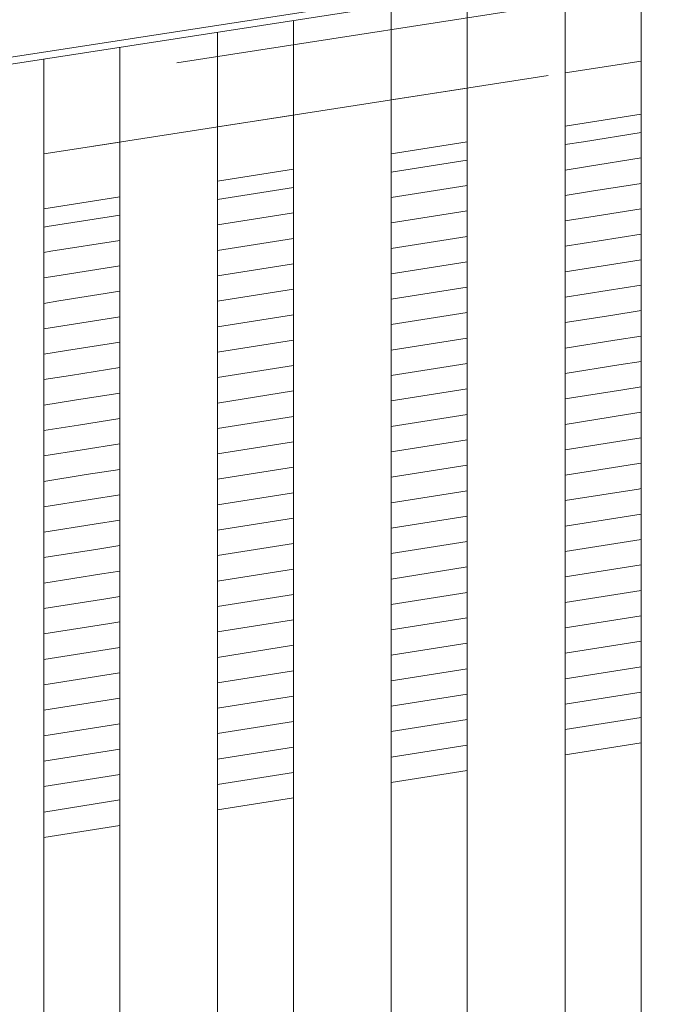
# Model space of a CAD drawing. Header units: millimetres. Extents: x -65 to 293624, y -1905 to 31061.
# Tile 245 of 256: x 122541 to 122832, y 23742 to 24195. Entities that reach past the tile are written whole.
import ezdxf

# ---------------------------------------------------------------- set-up
doc = ezdxf.new("R2010")
doc.units = ezdxf.units.MM
doc.header["$MEASUREMENT"] = 0
doc.linetypes.add('Hidden Line', pattern=[317.5, 211.666667, -105.833333])
for name, color, linetype in [('00 2D joon.AR', 7, 'Continuous'), ('00 Tekst.AR', 7, 'Continuous'), ('1236 Katuslaed.AR', 7, 'Continuous'), ('1245 Sisehoovi varjestus.AR', 7, 'Continuous'), ('1248 Vihmaveerennid.AR', 7, 'Continuous'), ('1263 Katuse alusserv.AR', 7, 'Continuous')]:
    doc.layers.add(name, color=color, linetype=linetype)
doc.dimstyles.new('GENERATED_STYLE__1', dxfattribs={"dimtxt": 0.18, "dimasz": 91.2, "dimexe": 0.18, "dimexo": 0.0625, "dimgap": 0, "dimtad": 0, "dimtih": 1, "dimtoh": 1, "dimdec": 4, "dimzin": 0, "dimdsep": 46, "dimcen": 0.09, "dimadec": 0, "dimazin": 0, "dimtfac": 1, "dimtdec": 4, "dimtmove": 0, "dimatfit": 3, "dimldrblk": 'ARROWHEAD_5', "dimfxl": 0, "dimtolj": 1, "dimtzin": 0, "dimarcsym": 0})

# ---------------------------------------------------------------- blocks, each defined once
blk = doc.blocks.new('Section Element_1428_3', base_point=(20443.11, 12361.43))
at = {"layer": '1248 Vihmaveerennid.AR', "color": 7, "linetype": 'Continuous', "lineweight": 13}
for p, q in [((115501.87, 23092.64), (129122.41, 25193.96)), ((115501.87, 23089.49), (129122.72, 25190.86))]:
    blk.add_line(p, q, dxfattribs=at)
blk = doc.blocks.new('*X2332', base_point=(20443.11, 12361.43))
at = {"layer": '1263 Katuse alusserv.AR', "color": 7, "linetype": 'Continuous', "lineweight": 13}
for p, q in [((122586.87, 24105.37), (122553.41, 24100.08)), ((122586.87, 24105.37), (122553.41, 24100.08)), ((122553.41, 24100.08), (122551.87, 24099.83)), ((122553.41, 24100.08), (122551.87, 24099.83)), ((122586.87, 24093.67), (122555.22, 24088.67)), ((122586.87, 24093.67), (122555.22, 24088.67)), ((122555.22, 24088.67), (122551.87, 24088.14)), ((122555.22, 24088.67), (122551.87, 24088.14)), ((122586.87, 24081.97), (122557.02, 24077.25)), ((122586.87, 24081.97), (122557.02, 24077.25)), ((122557.02, 24077.25), (122551.87, 24076.44)), ((122557.02, 24077.25), (122551.87, 24076.44)), ((122586.87, 24070.27), (122558.82, 24065.84)), ((122586.87, 24070.27), (122558.82, 24065.84)), ((122558.82, 24065.84), (122551.87, 24064.74)), ((122558.82, 24065.84), (122551.87, 24064.74)), ((122586.87, 24058.57), (122560.63, 24054.43)), ((122586.87, 24058.57), (122560.63, 24054.43)), ((122560.63, 24054.43), (122551.87, 24053.04)), ((122560.63, 24054.43), (122551.87, 24053.04)), ((122586.87, 24046.87), (122562.43, 24043.01)), ((122586.87, 24046.87), (122562.43, 24043.01)), ((122562.43, 24043.01), (122551.87, 24041.34)), ((122562.43, 24043.01), (122551.87, 24041.34)), ((122586.87, 24035.18), (122564.23, 24031.6)), ((122586.87, 24035.18), (122564.23, 24031.6)), ((122564.23, 24031.6), (122551.87, 24029.65)), ((122564.23, 24031.6), (122551.87, 24029.65)), ((122586.87, 24023.48), (122566.04, 24020.19)), ((122586.87, 24023.48), (122566.04, 24020.19)), ((122566.04, 24020.19), (122551.87, 24017.95)), ((122566.04, 24020.19), (122551.87, 24017.95)), ((122586.87, 24011.78), (122567.84, 24008.77)), ((122586.87, 24011.78), (122567.84, 24008.77)), ((122567.84, 24008.77), (122551.87, 24006.25)), ((122567.84, 24008.77), (122551.87, 24006.25)), ((122586.87, 24000.08), (122569.64, 23997.36)), ((122586.87, 24000.08), (122569.64, 23997.36)), ((122569.64, 23997.36), (122551.87, 23994.55)), ((122569.64, 23997.36), (122551.87, 23994.55)), ((122571.45, 23985.95), (122551.87, 23982.85)), ((122571.45, 23985.95), (122551.87, 23982.85)), ((122586.87, 23988.38), (122571.45, 23985.95)), ((122586.87, 23988.38), (122571.45, 23985.95)), ((122586.87, 23976.68), (122573.25, 23974.53)), ((122586.87, 23976.68), (122573.25, 23974.53)), ((122573.25, 23974.53), (122551.87, 23971.15)), ((122573.25, 23974.53), (122551.87, 23971.15)), ((122575.05, 23963.12), (122551.87, 23959.46)), ((122575.05, 23963.12), (122551.87, 23959.46)), ((122586.87, 23964.99), (122575.05, 23963.12)), ((122586.87, 23964.99), (122575.05, 23963.12)), ((122586.87, 23953.29), (122576.86, 23951.71)), ((122586.87, 23953.29), (122576.86, 23951.71)), ((122576.86, 23951.71), (122551.87, 23947.76)), ((122576.86, 23951.71), (122551.87, 23947.76)), ((122578.66, 23940.29), (122551.87, 23936.06)), ((122578.66, 23940.29), (122551.87, 23936.06)), ((122586.87, 23941.59), (122578.66, 23940.29)), ((122586.87, 23941.59), (122578.66, 23940.29)), ((122580.46, 23928.88), (122551.87, 23924.36)), ((122580.46, 23928.88), (122551.87, 23924.36)), ((122586.87, 23929.89), (122580.46, 23928.88)), ((122586.87, 23929.89), (122580.46, 23928.88)), ((122582.27, 23917.47), (122551.87, 23912.66)), ((122582.27, 23917.47), (122551.87, 23912.66)), ((122586.87, 23918.19), (122582.27, 23917.47)), ((122586.87, 23918.19), (122582.27, 23917.47)), ((122584.07, 23906.05), (122551.87, 23900.96)), ((122584.07, 23906.05), (122551.87, 23900.96)), ((122586.87, 23906.49), (122584.07, 23906.05)), ((122586.87, 23906.49), (122584.07, 23906.05)), ((122585.87, 23894.64), (122551.87, 23889.27)), ((122585.87, 23894.64), (122551.87, 23889.27)), ((122586.87, 23894.8), (122585.87, 23894.64)), ((122586.87, 23894.8), (122585.87, 23894.64)), ((122586.87, 23883.1), (122551.87, 23877.57)), ((122586.87, 23883.1), (122551.87, 23877.57)), ((122586.87, 23871.4), (122551.87, 23865.87)), ((122586.87, 23871.4), (122551.87, 23865.87)), ((122586.87, 23859.7), (122551.87, 23854.17)), ((122586.87, 23859.7), (122551.87, 23854.17)), ((122586.87, 23848), (122551.87, 23842.47)), ((122586.87, 23848), (122551.87, 23842.47)), ((122586.87, 23836.3), (122551.87, 23830.77)), ((122586.87, 23836.3), (122551.87, 23830.77))]:
    blk.add_line(p, q, dxfattribs=at)
blk = doc.blocks.new('*X2333', base_point=(20443.11, 12361.43))
at = {"layer": '1263 Katuse alusserv.AR', "color": 7, "linetype": 'Continuous', "lineweight": 13}
for p, q in [((122586.87, 24105.37), (122553.41, 24100.08)), ((122586.87, 24105.37), (122553.41, 24100.08)), ((122553.41, 24100.08), (122551.87, 24099.83)), ((122553.41, 24100.08), (122551.87, 24099.83)), ((122586.87, 24093.67), (122555.22, 24088.67)), ((122586.87, 24093.67), (122555.22, 24088.67)), ((122555.22, 24088.67), (122551.87, 24088.14)), ((122555.22, 24088.67), (122551.87, 24088.14)), ((122586.87, 24081.97), (122557.02, 24077.25)), ((122586.87, 24081.97), (122557.02, 24077.25)), ((122557.02, 24077.25), (122551.87, 24076.44)), ((122557.02, 24077.25), (122551.87, 24076.44)), ((122586.87, 24070.27), (122558.82, 24065.84)), ((122586.87, 24070.27), (122558.82, 24065.84)), ((122558.82, 24065.84), (122551.87, 24064.74)), ((122558.82, 24065.84), (122551.87, 24064.74)), ((122586.87, 24058.57), (122560.63, 24054.43)), ((122586.87, 24058.57), (122560.63, 24054.43)), ((122560.63, 24054.43), (122551.87, 24053.04)), ((122560.63, 24054.43), (122551.87, 24053.04)), ((122586.87, 24046.87), (122562.43, 24043.01)), ((122586.87, 24046.87), (122562.43, 24043.01)), ((122562.43, 24043.01), (122551.87, 24041.34)), ((122562.43, 24043.01), (122551.87, 24041.34)), ((122586.87, 24035.18), (122564.23, 24031.6)), ((122586.87, 24035.18), (122564.23, 24031.6)), ((122564.23, 24031.6), (122551.87, 24029.65)), ((122564.23, 24031.6), (122551.87, 24029.65)), ((122586.87, 24023.48), (122566.04, 24020.19)), ((122586.87, 24023.48), (122566.04, 24020.19)), ((122566.04, 24020.19), (122551.87, 24017.95)), ((122566.04, 24020.19), (122551.87, 24017.95)), ((122586.87, 24011.78), (122567.84, 24008.77)), ((122586.87, 24011.78), (122567.84, 24008.77)), ((122567.84, 24008.77), (122551.87, 24006.25)), ((122567.84, 24008.77), (122551.87, 24006.25)), ((122586.87, 24000.08), (122569.64, 23997.36)), ((122586.87, 24000.08), (122569.64, 23997.36)), ((122569.64, 23997.36), (122551.87, 23994.55)), ((122569.64, 23997.36), (122551.87, 23994.55)), ((122571.45, 23985.95), (122551.87, 23982.85)), ((122571.45, 23985.95), (122551.87, 23982.85)), ((122586.87, 23988.38), (122571.45, 23985.95)), ((122586.87, 23988.38), (122571.45, 23985.95)), ((122586.87, 23976.68), (122573.25, 23974.53)), ((122586.87, 23976.68), (122573.25, 23974.53)), ((122573.25, 23974.53), (122551.87, 23971.15)), ((122573.25, 23974.53), (122551.87, 23971.15)), ((122575.05, 23963.12), (122551.87, 23959.46)), ((122575.05, 23963.12), (122551.87, 23959.46)), ((122586.87, 23964.99), (122575.05, 23963.12)), ((122586.87, 23964.99), (122575.05, 23963.12)), ((122586.87, 23953.29), (122576.86, 23951.71)), ((122586.87, 23953.29), (122576.86, 23951.71)), ((122576.86, 23951.71), (122551.87, 23947.76)), ((122576.86, 23951.71), (122551.87, 23947.76)), ((122578.66, 23940.29), (122551.87, 23936.06)), ((122578.66, 23940.29), (122551.87, 23936.06)), ((122586.87, 23941.59), (122578.66, 23940.29)), ((122586.87, 23941.59), (122578.66, 23940.29)), ((122580.46, 23928.88), (122551.87, 23924.36)), ((122580.46, 23928.88), (122551.87, 23924.36)), ((122586.87, 23929.89), (122580.46, 23928.88)), ((122586.87, 23929.89), (122580.46, 23928.88)), ((122582.27, 23917.47), (122551.87, 23912.66)), ((122582.27, 23917.47), (122551.87, 23912.66)), ((122586.87, 23918.19), (122582.27, 23917.47)), ((122586.87, 23918.19), (122582.27, 23917.47)), ((122584.07, 23906.05), (122551.87, 23900.96)), ((122584.07, 23906.05), (122551.87, 23900.96)), ((122586.87, 23906.49), (122584.07, 23906.05)), ((122586.87, 23906.49), (122584.07, 23906.05)), ((122585.87, 23894.64), (122551.87, 23889.27)), ((122585.87, 23894.64), (122551.87, 23889.27)), ((122586.87, 23894.8), (122585.87, 23894.64)), ((122586.87, 23894.8), (122585.87, 23894.64)), ((122586.87, 23883.1), (122551.87, 23877.57)), ((122586.87, 23883.1), (122551.87, 23877.57)), ((122586.87, 23871.4), (122551.87, 23865.87)), ((122586.87, 23871.4), (122551.87, 23865.87)), ((122586.87, 23859.7), (122551.87, 23854.17)), ((122586.87, 23859.7), (122551.87, 23854.17)), ((122586.87, 23848), (122551.87, 23842.47)), ((122586.87, 23848), (122551.87, 23842.47)), ((122586.87, 23836.3), (122551.87, 23830.77)), ((122586.87, 23836.3), (122551.87, 23830.77))]:
    blk.add_line(p, q, dxfattribs=at)
blk = doc.blocks.new('*X2334', base_point=(20443.11, 12361.43))
at = {"layer": '1263 Katuse alusserv.AR', "color": 7, "linetype": 'Continuous', "lineweight": 13}
for p, q in [((122666.87, 24118.01), (122631.87, 24112.48)), ((122666.87, 24118.01), (122631.87, 24112.48)), ((122666.87, 24106.31), (122631.87, 24100.78)), ((122666.87, 24106.31), (122631.87, 24100.78)), ((122666.87, 24094.61), (122631.87, 24089.08)), ((122666.87, 24094.61), (122631.87, 24089.08)), ((122666.87, 24082.91), (122631.87, 24077.38)), ((122666.87, 24082.91), (122631.87, 24077.38)), ((122666.87, 24071.21), (122631.87, 24065.68)), ((122666.87, 24071.21), (122631.87, 24065.68)), ((122666.87, 24059.51), (122631.87, 24053.98)), ((122666.87, 24059.51), (122631.87, 24053.98)), ((122666.87, 24047.82), (122631.87, 24042.29)), ((122666.87, 24047.82), (122631.87, 24042.29)), ((122666.87, 24036.12), (122631.87, 24030.59)), ((122666.87, 24036.12), (122631.87, 24030.59)), ((122666.87, 24024.42), (122631.87, 24018.89)), ((122666.87, 24024.42), (122631.87, 24018.89)), ((122666.87, 24012.72), (122631.87, 24007.19)), ((122666.87, 24012.72), (122631.87, 24007.19)), ((122666.87, 24001.02), (122631.87, 23995.49)), ((122666.87, 24001.02), (122631.87, 23995.49)), ((122666.87, 23989.32), (122631.87, 23983.79)), ((122666.87, 23989.32), (122631.87, 23983.79)), ((122666.87, 23977.63), (122631.87, 23972.1)), ((122666.87, 23977.63), (122631.87, 23972.1)), ((122666.87, 23965.93), (122631.87, 23960.4)), ((122666.87, 23965.93), (122631.87, 23960.4)), ((122666.87, 23954.23), (122631.87, 23948.7)), ((122666.87, 23954.23), (122631.87, 23948.7)), ((122666.87, 23942.53), (122631.87, 23937)), ((122666.87, 23942.53), (122631.87, 23937)), ((122666.87, 23930.83), (122631.87, 23925.3)), ((122666.87, 23930.83), (122631.87, 23925.3)), ((122666.87, 23919.13), (122631.87, 23913.6)), ((122666.87, 23919.13), (122631.87, 23913.6)), ((122666.87, 23907.44), (122631.87, 23901.91)), ((122666.87, 23907.44), (122631.87, 23901.91)), ((122666.87, 23895.74), (122631.87, 23890.21)), ((122666.87, 23895.74), (122631.87, 23890.21)), ((122666.87, 23884.04), (122631.87, 23878.51)), ((122666.87, 23884.04), (122631.87, 23878.51)), ((122666.87, 23872.34), (122631.87, 23866.81)), ((122666.87, 23872.34), (122631.87, 23866.81)), ((122666.87, 23860.64), (122631.87, 23855.11)), ((122666.87, 23860.64), (122631.87, 23855.11)), ((122666.87, 23848.95), (122631.87, 23843.42)), ((122666.87, 23848.95), (122631.87, 23843.42))]:
    blk.add_line(p, q, dxfattribs=at)
blk = doc.blocks.new('*X2335', base_point=(20443.11, 12361.43))
at = {"layer": '1263 Katuse alusserv.AR', "color": 7, "linetype": 'Continuous', "lineweight": 13}
for p, q in [((122666.87, 24118.01), (122631.87, 24112.48)), ((122666.87, 24118.01), (122631.87, 24112.48)), ((122666.87, 24106.31), (122631.87, 24100.78)), ((122666.87, 24106.31), (122631.87, 24100.78)), ((122666.87, 24094.61), (122631.87, 24089.08)), ((122666.87, 24094.61), (122631.87, 24089.08)), ((122666.87, 24082.91), (122631.87, 24077.38)), ((122666.87, 24082.91), (122631.87, 24077.38)), ((122666.87, 24071.21), (122631.87, 24065.68)), ((122666.87, 24071.21), (122631.87, 24065.68)), ((122666.87, 24059.51), (122631.87, 24053.98)), ((122666.87, 24059.51), (122631.87, 24053.98)), ((122666.87, 24047.82), (122631.87, 24042.29)), ((122666.87, 24047.82), (122631.87, 24042.29)), ((122666.87, 24036.12), (122631.87, 24030.59)), ((122666.87, 24036.12), (122631.87, 24030.59)), ((122666.87, 24024.42), (122631.87, 24018.89)), ((122666.87, 24024.42), (122631.87, 24018.89)), ((122666.87, 24012.72), (122631.87, 24007.19)), ((122666.87, 24012.72), (122631.87, 24007.19)), ((122666.87, 24001.02), (122631.87, 23995.49)), ((122666.87, 24001.02), (122631.87, 23995.49)), ((122666.87, 23989.32), (122631.87, 23983.79)), ((122666.87, 23989.32), (122631.87, 23983.79)), ((122666.87, 23977.63), (122631.87, 23972.1)), ((122666.87, 23977.63), (122631.87, 23972.1)), ((122666.87, 23965.93), (122631.87, 23960.4)), ((122666.87, 23965.93), (122631.87, 23960.4)), ((122666.87, 23954.23), (122631.87, 23948.7)), ((122666.87, 23954.23), (122631.87, 23948.7)), ((122666.87, 23942.53), (122631.87, 23937)), ((122666.87, 23942.53), (122631.87, 23937)), ((122666.87, 23930.83), (122631.87, 23925.3)), ((122666.87, 23930.83), (122631.87, 23925.3)), ((122666.87, 23919.13), (122631.87, 23913.6)), ((122666.87, 23919.13), (122631.87, 23913.6)), ((122666.87, 23907.44), (122631.87, 23901.91)), ((122666.87, 23907.44), (122631.87, 23901.91)), ((122666.87, 23895.74), (122631.87, 23890.21)), ((122666.87, 23895.74), (122631.87, 23890.21)), ((122666.87, 23884.04), (122631.87, 23878.51)), ((122666.87, 23884.04), (122631.87, 23878.51)), ((122666.87, 23872.34), (122631.87, 23866.81)), ((122666.87, 23872.34), (122631.87, 23866.81)), ((122666.87, 23860.64), (122631.87, 23855.11)), ((122666.87, 23860.64), (122631.87, 23855.11)), ((122666.87, 23848.95), (122631.87, 23843.42)), ((122666.87, 23848.95), (122631.87, 23843.42))]:
    blk.add_line(p, q, dxfattribs=at)
blk = doc.blocks.new('*X2336', base_point=(20443.11, 12361.43))
at = {"layer": '1263 Katuse alusserv.AR', "color": 7, "linetype": 'Continuous', "lineweight": 13}
for p, q in [((122746.87, 24130.65), (122711.87, 24125.12)), ((122746.87, 24130.65), (122711.87, 24125.12)), ((122746.87, 24118.95), (122711.87, 24113.42)), ((122746.87, 24118.95), (122711.87, 24113.42)), ((122746.87, 24107.25), (122711.87, 24101.72)), ((122746.87, 24107.25), (122711.87, 24101.72)), ((122746.87, 24095.55), (122711.87, 24090.02)), ((122746.87, 24095.55), (122711.87, 24090.02)), ((122746.87, 24083.85), (122711.87, 24078.32)), ((122746.87, 24083.85), (122711.87, 24078.32)), ((122746.87, 24072.15), (122711.87, 24066.62)), ((122746.87, 24072.15), (122711.87, 24066.62)), ((122746.87, 24060.46), (122711.87, 24054.93)), ((122746.87, 24060.46), (122711.87, 24054.93)), ((122746.87, 24048.76), (122711.87, 24043.23)), ((122746.87, 24048.76), (122711.87, 24043.23)), ((122746.87, 24037.06), (122711.87, 24031.53)), ((122746.87, 24037.06), (122711.87, 24031.53)), ((122746.87, 24025.36), (122711.87, 24019.83)), ((122746.87, 24025.36), (122711.87, 24019.83)), ((122746.87, 24013.66), (122711.87, 24008.13)), ((122746.87, 24013.66), (122711.87, 24008.13)), ((122746.87, 24001.96), (122711.87, 23996.43)), ((122746.87, 24001.96), (122711.87, 23996.43)), ((122746.87, 23990.27), (122711.87, 23984.74)), ((122746.87, 23990.27), (122711.87, 23984.74)), ((122746.87, 23978.57), (122711.87, 23973.04)), ((122746.87, 23978.57), (122711.87, 23973.04)), ((122746.87, 23966.87), (122711.87, 23961.34)), ((122746.87, 23966.87), (122711.87, 23961.34)), ((122746.87, 23955.17), (122711.87, 23949.64)), ((122746.87, 23955.17), (122711.87, 23949.64)), ((122746.87, 23943.47), (122711.87, 23937.94)), ((122746.87, 23943.47), (122711.87, 23937.94)), ((122746.87, 23931.78), (122711.87, 23926.24)), ((122746.87, 23931.78), (122711.87, 23926.24)), ((122746.87, 23920.08), (122711.87, 23914.55)), ((122746.87, 23920.08), (122711.87, 23914.55)), ((122746.87, 23908.38), (122711.87, 23902.85)), ((122746.87, 23908.38), (122711.87, 23902.85)), ((122746.87, 23896.68), (122711.87, 23891.15)), ((122746.87, 23896.68), (122711.87, 23891.15)), ((122746.87, 23884.98), (122711.87, 23879.45)), ((122746.87, 23884.98), (122711.87, 23879.45)), ((122746.87, 23873.28), (122711.87, 23867.75)), ((122746.87, 23873.28), (122711.87, 23867.75)), ((122746.87, 23861.59), (122711.87, 23856.06)), ((122746.87, 23861.59), (122711.87, 23856.06))]:
    blk.add_line(p, q, dxfattribs=at)
blk = doc.blocks.new('*X2337', base_point=(20443.11, 12361.43))
at = {"layer": '1263 Katuse alusserv.AR', "color": 7, "linetype": 'Continuous', "lineweight": 13}
for p, q in [((122746.87, 24130.65), (122711.87, 24125.12)), ((122746.87, 24130.65), (122711.87, 24125.12)), ((122746.87, 24118.95), (122711.87, 24113.42)), ((122746.87, 24118.95), (122711.87, 24113.42)), ((122746.87, 24107.25), (122711.87, 24101.72)), ((122746.87, 24107.25), (122711.87, 24101.72)), ((122746.87, 24095.55), (122711.87, 24090.02)), ((122746.87, 24095.55), (122711.87, 24090.02)), ((122746.87, 24083.85), (122711.87, 24078.32)), ((122746.87, 24083.85), (122711.87, 24078.32)), ((122746.87, 24072.15), (122711.87, 24066.62)), ((122746.87, 24072.15), (122711.87, 24066.62)), ((122746.87, 24060.46), (122711.87, 24054.93)), ((122746.87, 24060.46), (122711.87, 24054.93)), ((122746.87, 24048.76), (122711.87, 24043.23)), ((122746.87, 24048.76), (122711.87, 24043.23)), ((122746.87, 24037.06), (122711.87, 24031.53)), ((122746.87, 24037.06), (122711.87, 24031.53)), ((122746.87, 24025.36), (122711.87, 24019.83)), ((122746.87, 24025.36), (122711.87, 24019.83)), ((122746.87, 24013.66), (122711.87, 24008.13)), ((122746.87, 24013.66), (122711.87, 24008.13)), ((122746.87, 24001.96), (122711.87, 23996.43)), ((122746.87, 24001.96), (122711.87, 23996.43)), ((122746.87, 23990.27), (122711.87, 23984.74)), ((122746.87, 23990.27), (122711.87, 23984.74)), ((122746.87, 23978.57), (122711.87, 23973.04)), ((122746.87, 23978.57), (122711.87, 23973.04)), ((122746.87, 23966.87), (122711.87, 23961.34)), ((122746.87, 23966.87), (122711.87, 23961.34)), ((122746.87, 23955.17), (122711.87, 23949.64)), ((122746.87, 23955.17), (122711.87, 23949.64)), ((122746.87, 23943.47), (122711.87, 23937.94)), ((122746.87, 23943.47), (122711.87, 23937.94)), ((122746.87, 23931.78), (122711.87, 23926.24)), ((122746.87, 23931.78), (122711.87, 23926.24)), ((122746.87, 23920.08), (122711.87, 23914.55)), ((122746.87, 23920.08), (122711.87, 23914.55)), ((122746.87, 23908.38), (122711.87, 23902.85)), ((122746.87, 23908.38), (122711.87, 23902.85)), ((122746.87, 23896.68), (122711.87, 23891.15)), ((122746.87, 23896.68), (122711.87, 23891.15)), ((122746.87, 23884.98), (122711.87, 23879.45)), ((122746.87, 23884.98), (122711.87, 23879.45)), ((122746.87, 23873.28), (122711.87, 23867.75)), ((122746.87, 23873.28), (122711.87, 23867.75)), ((122746.87, 23861.59), (122711.87, 23856.06)), ((122746.87, 23861.59), (122711.87, 23856.06))]:
    blk.add_line(p, q, dxfattribs=at)
blk = doc.blocks.new('*X2338', base_point=(20443.11, 12361.43))
at = {"layer": '1263 Katuse alusserv.AR', "color": 7, "linetype": 'Continuous', "lineweight": 13}
for p, q in [((122826.87, 24143.29), (122800.35, 24139.1)), ((122826.87, 24143.29), (122800.35, 24139.1)), ((122800.35, 24139.1), (122791.87, 24137.76)), ((122800.35, 24139.1), (122791.87, 24137.76)), ((122826.87, 24131.59), (122802.15, 24127.68)), ((122826.87, 24131.59), (122802.15, 24127.68)), ((122802.15, 24127.68), (122791.87, 24126.06)), ((122802.15, 24127.68), (122791.87, 24126.06)), ((122803.96, 24116.27), (122791.87, 24114.36)), ((122803.96, 24116.27), (122791.87, 24114.36)), ((122826.87, 24119.89), (122803.96, 24116.27)), ((122826.87, 24119.89), (122803.96, 24116.27)), ((122826.87, 24108.19), (122805.76, 24104.86)), ((122826.87, 24108.19), (122805.76, 24104.86)), ((122805.76, 24104.86), (122791.87, 24102.66)), ((122805.76, 24104.86), (122791.87, 24102.66)), ((122807.56, 24093.44), (122791.87, 24090.96)), ((122807.56, 24093.44), (122791.87, 24090.96)), ((122826.87, 24096.49), (122807.56, 24093.44)), ((122826.87, 24096.49), (122807.56, 24093.44)), ((122826.87, 24084.79), (122809.37, 24082.03)), ((122826.87, 24084.79), (122809.37, 24082.03)), ((122809.37, 24082.03), (122791.87, 24079.26)), ((122809.37, 24082.03), (122791.87, 24079.26)), ((122811.17, 24070.62), (122791.87, 24067.57)), ((122811.17, 24070.62), (122791.87, 24067.57)), ((122826.87, 24073.1), (122811.17, 24070.62)), ((122826.87, 24073.1), (122811.17, 24070.62)), ((122812.97, 24059.2), (122791.87, 24055.87)), ((122812.97, 24059.2), (122791.87, 24055.87)), ((122826.87, 24061.4), (122812.97, 24059.2)), ((122826.87, 24061.4), (122812.97, 24059.2)), ((122826.87, 24049.7), (122814.78, 24047.79)), ((122826.87, 24049.7), (122814.78, 24047.79)), ((122814.78, 24047.79), (122791.87, 24044.17)), ((122814.78, 24047.79), (122791.87, 24044.17)), ((122816.58, 24036.38), (122791.87, 24032.47)), ((122816.58, 24036.38), (122791.87, 24032.47)), ((122826.87, 24038), (122816.58, 24036.38)), ((122826.87, 24038), (122816.58, 24036.38)), ((122826.87, 24026.3), (122818.38, 24024.96)), ((122826.87, 24026.3), (122818.38, 24024.96)), ((122818.38, 24024.96), (122791.87, 24020.77)), ((122818.38, 24024.96), (122791.87, 24020.77)), ((122820.19, 24013.55), (122791.87, 24009.07)), ((122820.19, 24013.55), (122791.87, 24009.07)), ((122826.87, 24014.61), (122820.19, 24013.55)), ((122826.87, 24014.61), (122820.19, 24013.55)), ((122826.87, 24002.91), (122821.99, 24002.14)), ((122826.87, 24002.91), (122821.99, 24002.14)), ((122821.99, 24002.14), (122791.87, 23997.38)), ((122821.99, 24002.14), (122791.87, 23997.38)), ((122823.79, 23990.72), (122791.87, 23985.68)), ((122823.79, 23990.72), (122791.87, 23985.68)), ((122826.87, 23991.21), (122823.79, 23990.72)), ((122826.87, 23991.21), (122823.79, 23990.72)), ((122825.6, 23979.31), (122791.87, 23973.98)), ((122825.6, 23979.31), (122791.87, 23973.98)), ((122826.87, 23979.51), (122825.6, 23979.31)), ((122826.87, 23979.51), (122825.6, 23979.31)), ((122826.87, 23967.81), (122791.87, 23962.28)), ((122826.87, 23967.81), (122791.87, 23962.28)), ((122826.87, 23956.11), (122791.87, 23950.58)), ((122826.87, 23956.11), (122791.87, 23950.58)), ((122826.87, 23944.42), (122791.87, 23938.89)), ((122826.87, 23944.42), (122791.87, 23938.89)), ((122826.87, 23932.72), (122791.87, 23927.19)), ((122826.87, 23932.72), (122791.87, 23927.19)), ((122826.87, 23921.02), (122791.87, 23915.49)), ((122826.87, 23921.02), (122791.87, 23915.49)), ((122826.87, 23909.32), (122791.87, 23903.79)), ((122826.87, 23909.32), (122791.87, 23903.79)), ((122826.87, 23897.62), (122791.87, 23892.09)), ((122826.87, 23897.62), (122791.87, 23892.09)), ((122826.87, 23885.92), (122791.87, 23880.39)), ((122826.87, 23885.92), (122791.87, 23880.39)), ((122826.87, 23874.23), (122791.87, 23868.7)), ((122826.87, 23874.23), (122791.87, 23868.7))]:
    blk.add_line(p, q, dxfattribs=at)
blk = doc.blocks.new('*X2339', base_point=(20443.11, 12361.43))
at = {"layer": '1263 Katuse alusserv.AR', "color": 7, "linetype": 'Continuous', "lineweight": 13}
for p, q in [((122826.87, 24143.29), (122800.35, 24139.1)), ((122826.87, 24143.29), (122800.35, 24139.1)), ((122800.35, 24139.1), (122791.87, 24137.76)), ((122800.35, 24139.1), (122791.87, 24137.76)), ((122826.87, 24131.59), (122802.15, 24127.68)), ((122826.87, 24131.59), (122802.15, 24127.68)), ((122802.15, 24127.68), (122791.87, 24126.06)), ((122802.15, 24127.68), (122791.87, 24126.06)), ((122803.96, 24116.27), (122791.87, 24114.36)), ((122803.96, 24116.27), (122791.87, 24114.36)), ((122826.87, 24119.89), (122803.96, 24116.27)), ((122826.87, 24119.89), (122803.96, 24116.27)), ((122826.87, 24108.19), (122805.76, 24104.86)), ((122826.87, 24108.19), (122805.76, 24104.86)), ((122805.76, 24104.86), (122791.87, 24102.66)), ((122805.76, 24104.86), (122791.87, 24102.66)), ((122807.56, 24093.44), (122791.87, 24090.96)), ((122807.56, 24093.44), (122791.87, 24090.96)), ((122826.87, 24096.49), (122807.56, 24093.44)), ((122826.87, 24096.49), (122807.56, 24093.44)), ((122826.87, 24084.79), (122809.37, 24082.03)), ((122826.87, 24084.79), (122809.37, 24082.03)), ((122809.37, 24082.03), (122791.87, 24079.26)), ((122809.37, 24082.03), (122791.87, 24079.26)), ((122811.17, 24070.62), (122791.87, 24067.57)), ((122811.17, 24070.62), (122791.87, 24067.57)), ((122826.87, 24073.1), (122811.17, 24070.62)), ((122826.87, 24073.1), (122811.17, 24070.62)), ((122812.97, 24059.2), (122791.87, 24055.87)), ((122812.97, 24059.2), (122791.87, 24055.87)), ((122826.87, 24061.4), (122812.97, 24059.2)), ((122826.87, 24061.4), (122812.97, 24059.2)), ((122826.87, 24049.7), (122814.78, 24047.79)), ((122826.87, 24049.7), (122814.78, 24047.79)), ((122814.78, 24047.79), (122791.87, 24044.17)), ((122814.78, 24047.79), (122791.87, 24044.17)), ((122816.58, 24036.38), (122791.87, 24032.47)), ((122816.58, 24036.38), (122791.87, 24032.47)), ((122826.87, 24038), (122816.58, 24036.38)), ((122826.87, 24038), (122816.58, 24036.38)), ((122826.87, 24026.3), (122818.38, 24024.96)), ((122826.87, 24026.3), (122818.38, 24024.96)), ((122818.38, 24024.96), (122791.87, 24020.77)), ((122818.38, 24024.96), (122791.87, 24020.77)), ((122820.19, 24013.55), (122791.87, 24009.07)), ((122820.19, 24013.55), (122791.87, 24009.07)), ((122826.87, 24014.61), (122820.19, 24013.55)), ((122826.87, 24014.61), (122820.19, 24013.55)), ((122826.87, 24002.91), (122821.99, 24002.14)), ((122826.87, 24002.91), (122821.99, 24002.14)), ((122821.99, 24002.14), (122791.87, 23997.38)), ((122821.99, 24002.14), (122791.87, 23997.38)), ((122823.79, 23990.72), (122791.87, 23985.68)), ((122823.79, 23990.72), (122791.87, 23985.68)), ((122826.87, 23991.21), (122823.79, 23990.72)), ((122826.87, 23991.21), (122823.79, 23990.72)), ((122825.6, 23979.31), (122791.87, 23973.98)), ((122825.6, 23979.31), (122791.87, 23973.98)), ((122826.87, 23979.51), (122825.6, 23979.31)), ((122826.87, 23979.51), (122825.6, 23979.31)), ((122826.87, 23967.81), (122791.87, 23962.28)), ((122826.87, 23967.81), (122791.87, 23962.28)), ((122826.87, 23956.11), (122791.87, 23950.58)), ((122826.87, 23956.11), (122791.87, 23950.58)), ((122826.87, 23944.42), (122791.87, 23938.89)), ((122826.87, 23944.42), (122791.87, 23938.89)), ((122826.87, 23932.72), (122791.87, 23927.19)), ((122826.87, 23932.72), (122791.87, 23927.19)), ((122826.87, 23921.02), (122791.87, 23915.49)), ((122826.87, 23921.02), (122791.87, 23915.49)), ((122826.87, 23909.32), (122791.87, 23903.79)), ((122826.87, 23909.32), (122791.87, 23903.79)), ((122826.87, 23897.62), (122791.87, 23892.09)), ((122826.87, 23897.62), (122791.87, 23892.09)), ((122826.87, 23885.92), (122791.87, 23880.39)), ((122826.87, 23885.92), (122791.87, 23880.39)), ((122826.87, 23874.23), (122791.87, 23868.7)), ((122826.87, 23874.23), (122791.87, 23868.7))]:
    blk.add_line(p, q, dxfattribs=at)
blk = doc.blocks.new('Section Element_1680_3', base_point=(20443.11, 12361.43))
at = {"layer": '1263 Katuse alusserv.AR', "color": 7, "linetype": 'Continuous', "lineweight": 13}
for p, q in [((122791.87, 23857), (122826.87, 23862.53)), ((122711.87, 23844.36), (122746.87, 23849.89)), ((122631.87, 23831.72), (122666.87, 23837.25)), ((122551.87, 23819.08), (122586.87, 23824.61))]:
    blk.add_line(p, q, dxfattribs=at)
at = {"layer": '1263 Katuse alusserv.AR', "lineweight": 0}
for name in ['*X2338', '*X2339', '*X2336', '*X2337', '*X2334', '*X2335', '*X2332', '*X2333']:
    blk.add_blockref(name, (20443.11, 12361.43), dxfattribs=at)
blk = doc.blocks.new('Section Element_1939_3', base_point=(20443.11, 12361.43))
at = {"layer": '1245 Sisehoovi varjestus.AR', "color": 7, "linetype": 'Continuous', "lineweight": 13}
for p, q in [((122826.87, 24151.69), (122791.87, 24146.16)), ((122746.87, 24139.05), (122711.87, 24133.52)), ((122666.87, 24126.41), (122631.87, 24120.88)), ((122586.87, 24113.78), (122551.87, 24108.25))]:
    blk.add_line(p, q, dxfattribs=at)
blk = doc.blocks.new('Section Element_3000_3', base_point=(20443.11, 12361.43))
at = {"layer": '1236 Katuslaed.AR', "color": 7, "linetype": 'Continuous', "lineweight": 13}
for p, q in [((122826.87, 24176.13), (122791.87, 24170.69)), ((122746.87, 24163.71), (122711.87, 24158.27)), ((122666.87, 24151.29), (122631.87, 24145.85)), ((122586.87, 24138.87), (122551.87, 24133.43))]:
    blk.add_line(p, q, dxfattribs=at)
blk = doc.blocks.new('Section Element_3089_3', base_point=(20443.11, 12361.43))
at = {"layer": '1245 Sisehoovi varjestus.AR', "color": 7, "linetype": 'Continuous', "lineweight": 13}
blk.add_line((122551.87, 23166.43), (122551.87, 24177.14), dxfattribs=at)
blk = doc.blocks.new('Section Element_3090_3', base_point=(20443.11, 12361.43))
at = {"layer": '1245 Sisehoovi varjestus.AR', "color": 7, "linetype": 'Continuous', "lineweight": 13}
for p, q in [((122631.87, 23166.43), (122631.87, 24189.48)), ((122586.87, 23166.43), (122586.87, 24182.54))]:
    blk.add_line(p, q, dxfattribs=at)
blk = doc.blocks.new('Section Element_3091_3', base_point=(20443.11, 12361.43))
at = {"layer": '1245 Sisehoovi varjestus.AR', "color": 7, "linetype": 'Continuous', "lineweight": 13}
for p, q in [((122711.87, 23166.43), (122711.87, 24201.82)), ((122666.87, 23166.43), (122666.87, 24194.88))]:
    blk.add_line(p, q, dxfattribs=at)
blk = doc.blocks.new('Section Element_3092_3', base_point=(20443.11, 12361.43))
at = {"layer": '1245 Sisehoovi varjestus.AR', "color": 7, "linetype": 'Continuous', "lineweight": 13}
for p, q in [((122791.87, 23166.43), (122791.87, 24214.16)), ((122746.87, 23166.43), (122746.87, 24207.22))]:
    blk.add_line(p, q, dxfattribs=at)
blk = doc.blocks.new('Section Element_3093_3', base_point=(20443.11, 12361.43))
at = {"layer": '1245 Sisehoovi varjestus.AR', "color": 7, "linetype": 'Continuous', "lineweight": 13}
blk.add_line((122826.87, 23166.43), (122826.87, 24219.56), dxfattribs=at)
blk = doc.blocks.new('ARROWHEAD_5')
at = {"linetype": 'Continuous', "lineweight": 0}
blk.add_hatch(color=0, dxfattribs=at).paths.add_polyline_path([(-1, 0.2679), (0, 0), (-1, -0.2679)])
at = {"color": 0, "linetype": 'Continuous', "lineweight": 0}
blk.add_line((0, 0), (-1, 0), dxfattribs=at)

msp = doc.modelspace()

# ---------------------------------------------------------------- linework, layer by layer
at = {"layer": '00 2D joon.AR', "color": 41, "linetype": 'Hidden Line', "lineweight": 13, "true_color": 0xffeda8, "flags": 128}
msp.add_lwpolyline([(107541.94, 21835.68), (107546.85, 21804.06), (129116.9, 25152.59), (129111.99, 25184.21)], close=True, dxfattribs=at)

# ---------------------------------------------------------------- block references
at = {"layer": '1236 Katuslaed.AR', "lineweight": 0}
msp.add_blockref('Section Element_3000_3', (20443.11, 12361.43), dxfattribs=at)
at = {"layer": '1245 Sisehoovi varjestus.AR', "lineweight": 0}
for name in ['Section Element_1939_3', 'Section Element_3093_3', 'Section Element_3092_3', 'Section Element_3091_3', 'Section Element_3090_3', 'Section Element_3089_3']:
    msp.add_blockref(name, (20443.11, 12361.43), dxfattribs=at)
at = {"layer": '1248 Vihmaveerennid.AR', "lineweight": 0}
msp.add_blockref('Section Element_1428_3', (20443.11, 12361.43), dxfattribs=at)
at = {"layer": '1263 Katuse alusserv.AR', "lineweight": 0}
msp.add_blockref('Section Element_1680_3', (20443.11, 12361.43), dxfattribs=at)

# ---------------------------------------------------------------- leaders
at = {"layer": '00 Tekst.AR', "color": 7, "linetype": 'Continuous', "lineweight": 13, "annotation_type": 0, "has_hookline": 1, "hookline_direction": 1, "text_width": 1197.86}
msp.add_leader([(123009.37, 23952.26), (123009.37, 27421.87), (122855.18, 27421.87)], dimstyle='GENERATED_STYLE__1', dxfattribs=at)

doc.saveas('drawing.dxf')
